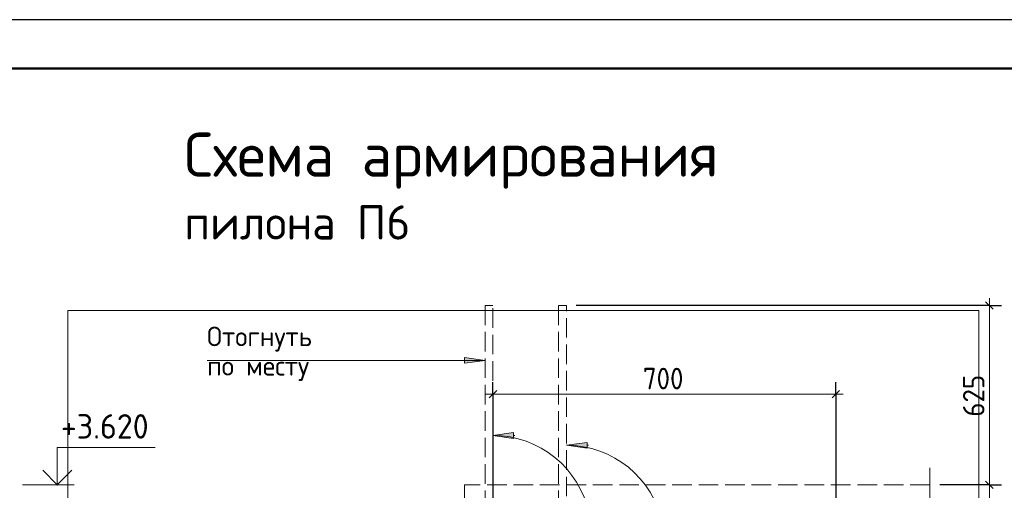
# Model space of a CAD drawing. Header units: millimetres. Extents: x 0 to 42000, y 0 to 29700.
# Tile 10 of 12: x 11320 to 21370, y 24895 to 29700. Entities that reach past the tile are written whole.
import ezdxf

# ---------------------------------------------------------------- set-up
doc = ezdxf.new("R2010")
doc.units = ezdxf.units.MM
doc.linetypes.add('______2', pattern=[270, 200, -70])
for name, color, linetype, lineweight in [('Standard', 7, 'Continuous', 25), ('ЖБ Перекрытие верхний уровень', 7, 'Continuous', 18), ('Заголовок чертежа', 7, 'Continuous', 25), ('Позиционная метка диаметр_ шаг', 7, 'Continuous', 13), ('Примечания', 7, 'Continuous', 13), ('Размерная линия_ общее', 7, 'Continuous', 13)]:
    doc.layers.add(name, color=color, linetype=linetype, lineweight=lineweight)
doc.styles.add('ISOCPEUR', font='txt')

msp = doc.modelspace()

# ---------------------------------------------------------------- hatches: boundary and pattern name
at = {"layer": 'Примечания', "linetype": 'Continuous', "lineweight": 13, "transparency": 33554687}
for points in [[(15861, 26192), (16071, 26222), (15861, 26252)], [(16361, 25485), (16151, 25455), (16361, 25425)], [(17111, 25385), (16901, 25355), (17111, 25325)]]:
    msp.add_hatch(color=7, dxfattribs=at).paths.add_polyline_path(points)

# ---------------------------------------------------------------- linework, layer by layer
at = {"layer": 'Standard', "color": 7, "linetype": 'Continuous', "lineweight": 13, "transparency": 33554687}
msp.add_line((11348, 24951), (11878, 24951), dxfattribs=at)
at = {"layer": 'Standard', "color": 7, "linetype": 'Continuous', "lineweight": 25, "transparency": 33554687}
msp.add_lwpolyline([(0, 0), (42000, 0), (42000, 29700), (0, 29700), (0, 0)], close=True, dxfattribs=at)
at = {"layer": 'Standard', "color": 7, "linetype": 'Continuous', "lineweight": 50, "transparency": 33554687}
msp.add_lwpolyline([(2000, 29200), (41500, 29200), (41500, 500), (2000, 500), (2000, 29200)], close=True, dxfattribs=at)
at = {"layer": 'Standard', "color": 7, "linetype": 'Continuous', "lineweight": 13, "transparency": 33554687}
for points in [[(23000, 29200), (2000, 29200), (2000, 500), (23000, 500), (23000, 29200)], [(11704, 24951), (11704, 25331), (12704, 25331)]]:
    msp.add_lwpolyline(points, dxfattribs=at)
at = {"layer": 'Standard', "color": 254, "linetype": 'Continuous', "lineweight": 13, "true_color": 0xc4c4ff, "transparency": 33554687}
msp.add_lwpolyline([(11811, 3051), (21111, 3051), (21111, 26732), (11811, 26732), (11811, 3051)], dxfattribs=at)
at = {"layer": 'Standard', "color": 7, "linetype": 'Continuous', "lineweight": 35, "transparency": 33554687}
msp.add_lwpolyline([(11556, 25100), (11704, 24951), (11852, 25100)], dxfattribs=at)
at = {"layer": 'ЖБ Перекрытие верхний уровень', "color": 7, "linetype": '______2', "lineweight": 18, "transparency": 33554687}
for p, q in [((15861, 24951), (15861, 23951)), ((20611, 24951), (15861, 24951))]:
    msp.add_line(p, q, dxfattribs=at)
at = {"layer": 'Примечания', "color": 7, "linetype": '______2', "lineweight": 13, "transparency": 33554687}
for p, q in [((16151, 26782), (16071, 26782)), ((16071, 26782), (16071, 24382)), ((16151, 24394), (16151, 26782)), ((16901, 26782), (16821, 26782)), ((16821, 26782), (16821, 24282)), ((16901, 24294), (16901, 26782))]:
    msp.add_line(p, q, dxfattribs=at)
at = {"layer": 'Примечания', "color": 7, "linetype": 'Continuous', "lineweight": 13, "transparency": 33554687}
for p, q in [((16071, 26222), (15861, 26252)), ((15861, 26252), (15861, 26192)), ((15861, 26222), (15846, 26222)), ((15861, 26192), (16071, 26222)), ((16071, 26222), (16071, 26222)), ((16071, 26222), (16071, 26222)), ((16071, 26222), (16071, 26222)), ((16361, 25485), (16151, 25455)), ((16151, 25455), (16151, 25455)), ((16151, 25455), (16151, 25455)), ((16151, 25455), (16151, 25455)), ((16151, 25455), (16361, 25425)), ((16361, 25425), (16361, 25485)), ((16361, 25455), (16376, 25455)), ((17111, 25385), (16901, 25355)), ((16901, 25355), (16901, 25355)), ((16901, 25355), (16901, 25355)), ((16901, 25355), (16901, 25355)), ((16901, 25355), (17111, 25325)), ((17111, 25325), (17111, 25385)), ((17111, 25355), (17126, 25355)), ((20611, 25126), (20611, 24492))]:
    msp.add_line(p, q, dxfattribs=at)
msp.add_lwpolyline([(13233, 26222), (15276, 26222), (15521, 26222), (16071, 26222)], dxfattribs=at)
for centre in [(16151, 24455), (16901, 24355)]:
    msp.add_arc(centre, 1000, 11.603, 90, dxfattribs=at)
at = {"layer": 'Размерная линия_ общее', "color": 7, "linetype": 'Continuous', "lineweight": 13, "transparency": 33554687}
for p, q in [((21218, 26782), (21218, 26857)), ((16151, 25876), (16076, 25876)), ((19651, 25876), (16151, 25876)), ((19651, 25876), (19726, 25876)), ((21218, 24951), (21218, 23951))]:
    msp.add_line(p, q, dxfattribs=at)
at = {"layer": 'Размерная линия_ общее', "color": 253, "linetype": 'Continuous', "lineweight": -3, "true_color": 0xa0a0a0, "transparency": 33554687}
for p, q in [((21218, 26782), (17001, 26782)), ((21218, 26782), (21093, 26782)), ((21218, 26782), (21343, 26782)), ((16151, 25876), (16151, 26001)), ((19651, 25876), (19651, 26001)), ((16151, 25876), (16151, 25751)), ((16151, 25876), (16151, 24756)), ((19651, 25876), (19651, 25751)), ((19651, 25876), (19651, 24756)), ((21218, 24951), (21093, 24951)), ((21218, 24951), (21343, 24951))]:
    msp.add_line(p, q, dxfattribs=at)
at = {"layer": 'Размерная линия_ общее', "color": 7, "linetype": 'Continuous', "lineweight": 25, "transparency": 33554687}
for p, q in [((21180, 26819), (21255, 26744)), ((16189, 25913), (16114, 25838)), ((19689, 25913), (19614, 25838)), ((21180, 24989), (21255, 24914))]:
    msp.add_line(p, q, dxfattribs=at)
at = {"layer": 'Размерная линия_ общее', "color": 7, "linetype": 'Continuous', "lineweight": 13, "transparency": 33554687}
msp.add_lwpolyline([(21218, 26782), (21218, 25615), (21218, 25615), (21218, 24951)], dxfattribs=at)
at = {"layer": 'Размерная линия_ общее', "color": 253, "linetype": 'Continuous', "lineweight": -3, "true_color": 0xa0a0a0, "transparency": 33554687}
msp.add_lwpolyline([(21218, 24951), (21201, 24951), (21201, 24951), (21201, 24951), (21201, 24951), (21201, 24951), (21201, 24951), (20711, 24951)], dxfattribs=at)

# ---------------------------------------------------------------- texts
at = {"layer": 'Standard', "color": 7, "linetype": 'Continuous', "lineweight": 25, "transparency": 33554687, "insert": (11741, 25423), "char_height": 250, "width": 1067.86, "attachment_point": 7, "style": 'ISOCPEUR'}
msp.add_mtext('\\W0.95;+3.620', dxfattribs=at)
at = {"layer": 'Заголовок чертежа', "color": 7, "linetype": 'Continuous', "lineweight": 50, "transparency": 33554687, "attachment_point": 7, "style": 'ISOCPEUR'}
for s, insert, char_height, width in [('\\W0.98;Схема армирования', (13000, 27975), 450, 5752.75), ('\\W0.97;пилона П6', (13000, 27455), 350, 2408.23)]:
    msp.add_mtext(s, dxfattribs=dict(at, insert=insert, char_height=char_height, width=width))
at = {"layer": 'Позиционная метка диаметр_ шаг', "color": 7, "linetype": 'Continuous', "lineweight": 18, "transparency": 33554687, "char_height": 200, "attachment_point": 7, "style": 'ISOCPEUR'}
for s, insert, width in [('\\W0.97;Отогнуть', (13233, 26312), 1316.08), ('\\W0.97;по месту', (13233, 26012), 1236.1)]:
    msp.add_mtext(s, dxfattribs=dict(at, insert=insert, width=width))
at = {"layer": 'Размерная линия_ общее', "color": 7, "linetype": 'Continuous', "lineweight": 25, "transparency": 33554687, "insert": (17681, 25926), "char_height": 220, "width": 561.99, "attachment_point": 7, "style": 'ISOCPEUR'}
msp.add_mtext('\\W0.91;700', dxfattribs=at)
at = {"layer": 'Размерная линия_ общее', "color": 7, "linetype": 'Continuous', "lineweight": 25, "transparency": 33554687, "insert": (21168, 25647), "char_height": 220, "width": 561.99, "attachment_point": 7, "rotation": 90, "style": 'ISOCPEUR'}
msp.add_mtext('\\W0.91;625', dxfattribs=at)

doc.saveas('drawing.dxf')
